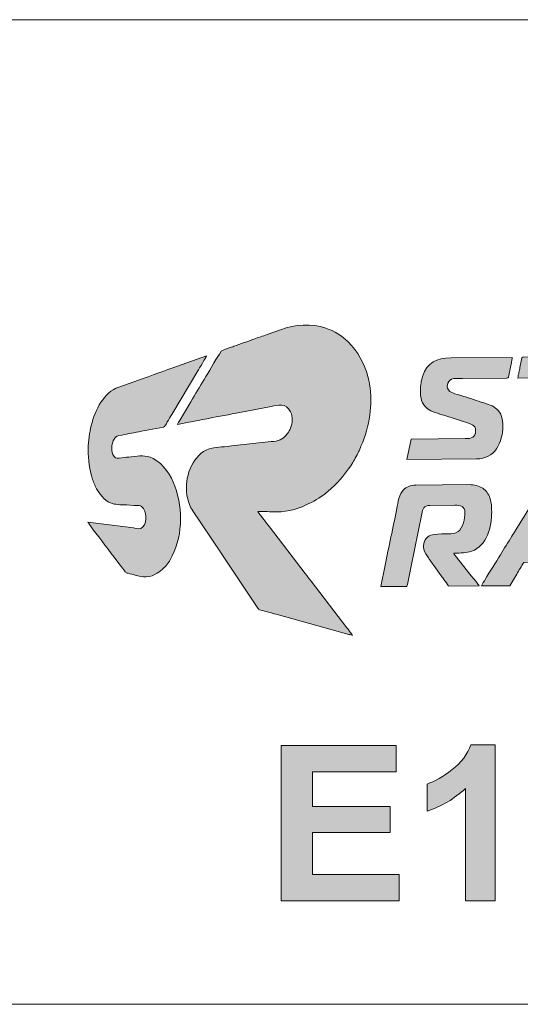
# Model space of a CAD drawing. Header units: millimetres. Extents: x 7 to 595, y -296 to -6.
# Tile 120 of 131: x 464 to 477, y -101 to -75. Entities that reach past the tile are written whole.
import ezdxf

# ---------------------------------------------------------------- set-up
doc = ezdxf.new("R2010")
doc.units = ezdxf.units.MM
doc.header["$MEASUREMENT"] = 0
doc.layers.add('Layer 1', color=7, linetype='Continuous', lineweight=0)

# ---------------------------------------------------------------- blocks, each defined once
blk = doc.blocks.new('Block_30')
at = {"layer": 'Layer 1', "color": 240, "lineweight": 0, "true_color": 0xed2224}
for points in [[(454.236, -75.032), (454.236, -75.032), (548.312, -75.032), (548.312, -75.032)], [(548.343, -101.032), (548.343, -101.032), (454.236, -101.032), (454.236, -101.032)]]:
    blk.add_open_spline(points, degree=3, dxfattribs=at)
blk = doc.blocks.new('Block_33')
at = {"layer": 'Layer 1', "true_color": 0x100d12, "transparency": 33554687}
h = blk.add_hatch(color=188, dxfattribs=at)
edge = h.paths.add_edge_path()
edge.add_spline(control_points=[(467.762, -85.721), (467.788, -85.708), (468.528, -85.572), (468.582, -85.561), (468.849, -85.507), (469.143, -85.459), (469.41, -85.403), (469.41, -85.403), (470.239, -85.245), (470.239, -85.245), (470.4, -85.216), (470.624, -85.136), (470.749, -85.385), (470.817, -85.523), (470.803, -85.684), (470.747, -85.821), (470.723, -85.877), (470.703, -85.911), (470.67, -85.958), (470.656, -85.98), (470.65, -85.981), (470.635, -85.999), (470.589, -86.055), (470.541, -86.09), (470.475, -86.123), (470.404, -86.159), (470.332, -86.166), (470.234, -86.173), (470.234, -86.173), (469.192, -86.286), (469.192, -86.286), (469.069, -86.303), (468.779, -86.325), (468.674, -86.345), (468.242, -86.428), (467.992, -86.956), (467.995, -87.392), (467.997, -87.564), (468.033, -87.701), (468.079, -87.83), (468.122, -87.951), (468.205, -88.06), (468.271, -88.158), (468.271, -88.158), (468.789, -88.934), (468.789, -88.934), (468.826, -88.988), (468.858, -89.036), (468.894, -89.092), (468.894, -89.092), (469.882, -90.568), (469.882, -90.568), (469.911, -90.613), (469.907, -90.606), (469.962, -90.62), (470.097, -90.656), (470.229, -90.694), (470.366, -90.733), (470.366, -90.733), (472.285, -91.264), (472.285, -91.264), (472.316, -91.272), (472.363, -91.283), (472.386, -91.294), (472.378, -91.264), (472.26, -91.122), (472.234, -91.087), (472.234, -91.087), (471.293, -89.861), (471.293, -89.861), (471.238, -89.789), (471.189, -89.726), (471.134, -89.654), (471.134, -89.654), (470.194, -88.428), (470.194, -88.428), (470.141, -88.358), (470.091, -88.295), (470.037, -88.225), (470.009, -88.188), (469.987, -88.159), (469.959, -88.123), (469.941, -88.098), (469.887, -88.039), (469.88, -88.015), (470.048, -88.013), (470.203, -88.033), (470.385, -88.032), (470.684, -88.029), (471.016, -87.922), (471.234, -87.811), (471.4, -87.726), (471.597, -87.609), (471.738, -87.484), (471.759, -87.465), (471.779, -87.448), (471.801, -87.43), (471.801, -87.43), (471.923, -87.317), (471.923, -87.317), (472.123, -87.114), (472.239, -86.967), (472.393, -86.723), (472.438, -86.653), (472.533, -86.479), (472.559, -86.413), (472.609, -86.286), (472.636, -86.245), (472.695, -86.08), (472.876, -85.568), (472.929, -84.991), (472.79, -84.45), (472.697, -84.09), (472.528, -83.798), (472.266, -83.54), (472.1, -83.376), (471.909, -83.254), (471.682, -83.178), (471.299, -83.051), (470.873, -83.073), (470.481, -83.218), (470.481, -83.218), (470.128, -83.344), (470.128, -83.344), (470.013, -83.39), (469.895, -83.422), (469.78, -83.468), (469.642, -83.524), (469.411, -83.595), (469.253, -83.656), (469.201, -83.676), (468.932, -83.758), (468.912, -83.786), (468.912, -83.786), (468.868, -83.86), (468.868, -83.86), (468.767, -84.015), (468.568, -84.358), (468.468, -84.529), (468.35, -84.729), (468.232, -84.919), (468.113, -85.12), (468.113, -85.12), (467.803, -85.638), (467.803, -85.638), (467.789, -85.663), (467.764, -85.69), (467.762, -85.721)], knot_values=[0, 0, 0, 0, 1, 1, 1, 2, 2, 2, 3, 3, 3, 4, 4, 4, 5, 5, 5, 6, 6, 6, 7, 7, 7, 8, 8, 8, 9, 9, 9, 10, 10, 10, 11, 11, 11, 12, 12, 12, 13, 13, 13, 14, 14, 14, 15, 15, 15, 16, 16, 16, 17, 17, 17, 18, 18, 18, 19, 19, 19, 20, 20, 20, 21, 21, 21, 22, 22, 22, 23, 23, 23, 24, 24, 24, 25, 25, 25, 26, 26, 26, 27, 27, 27, 28, 28, 28, 29, 29, 29, 30, 30, 30, 31, 31, 31, 32, 32, 32, 33, 33, 33, 34, 34, 34, 35, 35, 35, 36, 36, 36, 37, 37, 37, 38, 38, 38, 39, 39, 39, 40, 40, 40, 41, 41, 41, 42, 42, 42, 43, 43, 43, 44, 44, 44, 45, 45, 45, 46, 46, 46, 47, 47, 47, 48, 48, 48, 49, 49, 49, 49], degree=3, periodic=0)
h = blk.add_hatch(color=188, dxfattribs=at)
edge = h.paths.add_edge_path()
edge.add_spline(control_points=[(465.402, -86.367), (465.405, -86.685), (465.424, -86.894), (465.52, -87.174), (465.551, -87.266), (465.594, -87.368), (465.642, -87.447), (465.739, -87.603), (465.871, -87.766), (466.061, -87.816), (466.133, -87.835), (466.338, -87.847), (466.423, -87.846), (466.423, -87.846), (466.605, -87.856), (466.605, -87.856), (466.67, -87.865), (466.737, -87.851), (466.787, -87.873), (466.859, -87.904), (466.922, -88.03), (466.922, -88.133), (466.923, -88.239), (466.923, -88.351), (466.84, -88.436), (466.781, -88.497), (466.696, -88.468), (466.598, -88.454), (466.598, -88.454), (465.396, -88.303), (465.396, -88.303), (465.405, -88.337), (466.267, -89.463), (466.331, -89.547), (466.419, -89.662), (466.374, -89.625), (466.559, -89.678), (466.781, -89.741), (466.942, -89.792), (467.174, -89.678), (467.242, -89.645), (467.302, -89.601), (467.359, -89.552), (467.427, -89.495), (467.52, -89.375), (467.566, -89.296), (467.894, -88.742), (467.921, -87.975), (467.692, -87.352), (467.592, -87.08), (467.393, -86.755), (467.121, -86.622), (466.899, -86.514), (466.773, -86.552), (466.538, -86.574), (466.459, -86.581), (466.368, -86.595), (466.288, -86.602), (466.192, -86.611), (466.134, -86.637), (466.085, -86.566), (465.999, -86.44), (466.011, -86.23), (466.084, -86.106), (466.139, -86.014), (466.172, -86.023), (466.29, -85.999), (466.372, -85.983), (466.461, -85.968), (466.546, -85.95), (466.631, -85.933), (466.723, -85.915), (466.809, -85.901), (466.809, -85.901), (467.392, -85.789), (467.392, -85.789), (467.434, -85.778), (467.455, -85.718), (467.492, -85.654), (467.531, -85.589), (467.57, -85.525), (467.608, -85.46), (467.608, -85.46), (468.3, -84.302), (468.3, -84.302), (468.326, -84.258), (468.524, -83.935), (468.53, -83.911), (468.53, -83.911), (467.762, -84.183), (467.762, -84.183), (467.424, -84.298), (467.068, -84.435), (466.728, -84.55), (466.728, -84.55), (466.211, -84.734), (466.211, -84.734), (465.994, -84.807), (465.859, -84.952), (465.739, -85.134), (465.619, -85.317), (465.534, -85.539), (465.482, -85.753), (465.439, -85.933), (465.401, -86.146), (465.402, -86.367)], knot_values=[0, 0, 0, 0, 1, 1, 1, 2, 2, 2, 3, 3, 3, 4, 4, 4, 5, 5, 5, 6, 6, 6, 7, 7, 7, 8, 8, 8, 9, 9, 9, 10, 10, 10, 11, 11, 11, 12, 12, 12, 13, 13, 13, 14, 14, 14, 15, 15, 15, 16, 16, 16, 17, 17, 17, 18, 18, 18, 19, 19, 19, 20, 20, 20, 21, 21, 21, 22, 22, 22, 23, 23, 23, 24, 24, 24, 25, 25, 25, 26, 26, 26, 27, 27, 27, 28, 28, 28, 29, 29, 29, 30, 30, 30, 31, 31, 31, 32, 32, 32, 33, 33, 33, 34, 34, 34, 35, 35, 35, 35], degree=3, periodic=0)
h = blk.add_hatch(color=188, dxfattribs=at)
edge = h.paths.add_edge_path()
edge.add_spline(control_points=[(474.178, -84.81), (474.18, -85.025), (474.202, -85.179), (474.367, -85.308), (474.465, -85.384), (474.665, -85.436), (474.796, -85.479), (474.796, -85.479), (475.471, -85.698), (475.471, -85.698), (475.637, -85.751), (475.637, -85.801), (475.638, -85.899), (475.638, -85.965), (475.601, -86.027), (475.56, -86.055), (475.505, -86.094), (475.452, -86.094), (475.363, -86.094), (475.363, -86.094), (473.932, -86.105), (473.932, -86.105), (473.932, -86.105), (473.818, -86.645), (473.818, -86.645), (473.818, -86.645), (475.664, -86.632), (475.664, -86.632), (475.769, -86.631), (475.895, -86.593), (475.967, -86.56), (476.327, -86.396), (476.418, -85.783), (476.325, -85.514), (476.308, -85.465), (476.295, -85.435), (476.266, -85.393), (476.191, -85.284), (476.057, -85.215), (475.927, -85.173), (475.739, -85.112), (475.556, -85.055), (475.369, -84.994), (475.28, -84.965), (475.02, -84.896), (474.958, -84.847), (474.834, -84.749), (474.892, -84.583), (474.998, -84.527), (475.063, -84.493), (475.192, -84.505), (475.289, -84.505), (475.289, -84.505), (476.451, -84.497), (476.451, -84.497), (476.511, -84.497), (476.501, -84.488), (476.529, -84.341), (476.544, -84.264), (476.606, -84.003), (476.605, -83.949), (476.605, -83.949), (474.988, -83.961), (474.988, -83.961), (474.606, -83.963), (474.352, -84.081), (474.233, -84.453), (474.204, -84.543), (474.177, -84.694), (474.178, -84.81)], knot_values=[0, 0, 0, 0, 1, 1, 1, 2, 2, 2, 3, 3, 3, 4, 4, 4, 5, 5, 5, 6, 6, 6, 7, 7, 7, 8, 8, 8, 9, 9, 9, 10, 10, 10, 11, 11, 11, 12, 12, 12, 13, 13, 13, 14, 14, 14, 15, 15, 15, 16, 16, 16, 17, 17, 17, 18, 18, 18, 19, 19, 19, 20, 20, 20, 21, 21, 21, 22, 22, 22, 23, 23, 23, 23], degree=3, periodic=0)
h = blk.add_hatch(color=188, dxfattribs=at)
edge = h.paths.add_edge_path()
edge.add_spline(control_points=[(476.754, -84.494), (476.754, -84.494), (477.75, -84.487), (477.75, -84.487), (477.749, -84.513), (477.742, -84.531), (477.738, -84.551), (477.669, -84.881), (477.606, -85.225), (477.534, -85.55), (477.514, -85.64), (477.497, -85.723), (477.48, -85.813), (477.48, -85.813), (477.316, -86.619), (477.316, -86.619), (477.316, -86.619), (478.007, -86.614), (478.007, -86.614), (478.007, -86.614), (478.388, -84.752), (478.388, -84.752), (478.399, -84.701), (478.441, -84.52), (478.441, -84.482), (478.441, -84.482), (479.444, -84.474), (479.444, -84.474), (479.444, -84.474), (479.546, -83.984), (479.546, -83.984), (479.551, -83.962), (479.569, -83.927), (479.536, -83.928), (479.536, -83.928), (476.882, -83.947), (476.882, -83.947), (476.857, -83.947), (476.858, -83.976), (476.853, -84.001), (476.853, -84.001), (476.809, -84.212), (476.809, -84.212), (476.799, -84.261), (476.791, -84.303), (476.782, -84.349), (476.774, -84.39), (476.755, -84.452), (476.754, -84.494)], knot_values=[0, 0, 0, 0, 1, 1, 1, 2, 2, 2, 3, 3, 3, 4, 4, 4, 5, 5, 5, 6, 6, 6, 7, 7, 7, 8, 8, 8, 9, 9, 9, 10, 10, 10, 11, 11, 11, 12, 12, 12, 13, 13, 13, 14, 14, 14, 15, 15, 15, 16, 16, 16, 16], degree=3, periodic=0)
h = blk.add_hatch(color=188, dxfattribs=at)
edge = h.paths.add_edge_path()
edge.add_spline(control_points=[(473.13, -90.003), (473.13, -90.003), (473.774, -89.998), (473.774, -89.998), (473.834, -89.999), (473.822, -90.019), (473.851, -89.862), (473.874, -89.74), (473.9, -89.629), (473.924, -89.508), (473.924, -89.508), (474.216, -88.08), (474.216, -88.08), (474.241, -87.952), (474.268, -87.858), (474.428, -87.857), (474.428, -87.857), (475.085, -87.852), (475.085, -87.852), (475.241, -87.851), (475.355, -87.887), (475.356, -88.044), (475.357, -88.202), (475.301, -88.457), (475.173, -88.55), (475.036, -88.65), (474.806, -88.586), (474.545, -88.624), (474.407, -88.644), (474.317, -88.701), (474.282, -88.825), (474.267, -88.88), (474.252, -88.955), (474.268, -89.015), (474.286, -89.086), (474.346, -89.187), (474.388, -89.242), (474.407, -89.266), (474.418, -89.286), (474.437, -89.311), (474.472, -89.356), (474.503, -89.401), (474.535, -89.448), (474.535, -89.448), (474.729, -89.717), (474.729, -89.717), (474.759, -89.759), (474.914, -89.964), (474.921, -89.99), (474.921, -89.99), (475.73, -89.984), (475.73, -89.984), (475.721, -89.953), (475.552, -89.749), (475.522, -89.714), (475.522, -89.714), (475.098, -89.177), (475.098, -89.177), (475.078, -89.151), (475.067, -89.15), (475.06, -89.118), (475.243, -89.116), (475.394, -89.118), (475.532, -89.068), (475.933, -88.926), (476.064, -88.416), (476.061, -88.032), (476.06, -87.881), (476.064, -87.807), (476.014, -87.661), (475.979, -87.556), (475.914, -87.465), (475.826, -87.407), (475.728, -87.343), (475.599, -87.309), (475.468, -87.31), (475.468, -87.31), (474.058, -87.32), (474.058, -87.32), (473.989, -87.321), (473.92, -87.337), (473.871, -87.355), (473.812, -87.377), (473.772, -87.405), (473.732, -87.445), (473.617, -87.562), (473.587, -87.767), (473.554, -87.942), (473.462, -88.433), (473.338, -88.95), (473.247, -89.438), (473.247, -89.438), (473.13, -90.003), (473.13, -90.003)], knot_values=[0, 0, 0, 0, 1, 1, 1, 2, 2, 2, 3, 3, 3, 4, 4, 4, 5, 5, 5, 6, 6, 6, 7, 7, 7, 8, 8, 8, 9, 9, 9, 10, 10, 10, 11, 11, 11, 12, 12, 12, 13, 13, 13, 14, 14, 14, 15, 15, 15, 16, 16, 16, 17, 17, 17, 18, 18, 18, 19, 19, 19, 20, 20, 20, 21, 21, 21, 22, 22, 22, 23, 23, 23, 24, 24, 24, 25, 25, 25, 26, 26, 26, 27, 27, 27, 28, 28, 28, 29, 29, 29, 30, 30, 30, 31, 31, 31, 31], degree=3, periodic=0)
h = blk.add_hatch(color=188, dxfattribs=at)
edge = h.paths.add_edge_path()
edge.add_spline(control_points=[(475.792, -89.983), (475.792, -89.983), (476.545, -89.978), (476.545, -89.978), (476.545, -89.978), (476.723, -89.673), (476.723, -89.673), (476.753, -89.622), (476.783, -89.575), (476.814, -89.522), (476.845, -89.468), (476.875, -89.416), (476.907, -89.367), (476.907, -89.367), (478.027, -89.359), (478.027, -89.359), (478.027, -89.359), (478.142, -89.966), (478.142, -89.966), (478.142, -89.966), (478.827, -89.961), (478.827, -89.961), (478.826, -89.897), (478.495, -88.388), (478.459, -88.211), (478.422, -88.033), (478.362, -87.733), (478.319, -87.559), (478.3, -87.486), (478.276, -87.424), (478.229, -87.378), (478.177, -87.328), (478.146, -87.302), (478.064, -87.281), (477.901, -87.24), (477.563, -87.256), (477.424, -87.391), (477.288, -87.523), (477.309, -87.523), (477.199, -87.692), (477.199, -87.692), (476.696, -88.506), (476.696, -88.506), (476.662, -88.565), (476.628, -88.614), (476.593, -88.673), (476.504, -88.827), (476.383, -89.004), (476.293, -89.159), (476.172, -89.367), (476.01, -89.604), (475.89, -89.812), (475.872, -89.842), (475.794, -89.952), (475.792, -89.983)], knot_values=[0, 0, 0, 0, 1, 1, 1, 2, 2, 2, 3, 3, 3, 4, 4, 4, 5, 5, 5, 6, 6, 6, 7, 7, 7, 8, 8, 8, 9, 9, 9, 10, 10, 10, 11, 11, 11, 12, 12, 12, 13, 13, 13, 14, 14, 14, 15, 15, 15, 16, 16, 16, 17, 17, 17, 18, 18, 18, 18], degree=3, periodic=0)
edge = h.paths.add_edge_path()
edge.add_spline(control_points=[(477.782, -87.909), (477.782, -87.909), (477.807, -88.022), (477.807, -88.022), (477.815, -88.065), (477.823, -88.103), (477.83, -88.138), (477.83, -88.138), (477.944, -88.719), (477.944, -88.719), (477.949, -88.745), (477.961, -88.819), (477.968, -88.834), (477.968, -88.834), (477.187, -88.839), (477.187, -88.839), (477.234, -88.749), (477.341, -88.583), (477.398, -88.485), (477.411, -88.463), (477.422, -88.448), (477.435, -88.425), (477.448, -88.403), (477.457, -88.386), (477.471, -88.364), (477.471, -88.364), (477.687, -88.008), (477.687, -88.008), (477.701, -87.986), (477.707, -87.967), (477.722, -87.946), (477.739, -87.923), (477.747, -87.91), (477.782, -87.909), (477.782, -87.909), (477.782, -87.909), (477.782, -87.909)], knot_values=[0, 0, 0, 0, 1, 1, 1, 2, 2, 2, 3, 3, 3, 4, 4, 4, 5, 5, 5, 6, 6, 6, 7, 7, 7, 8, 8, 8, 9, 9, 9, 10, 10, 10, 11, 11, 11, 12, 12, 12, 12], degree=3, periodic=0)
at = {"layer": 'Layer 1'}
for points, knots in [([(467.762, -85.721), (467.788, -85.708), (468.528, -85.572), (468.582, -85.561), (468.849, -85.507), (469.143, -85.459), (469.41, -85.403), (469.41, -85.403), (470.239, -85.245), (470.239, -85.245), (470.4, -85.216), (470.624, -85.136), (470.749, -85.385), (470.817, -85.523), (470.803, -85.684), (470.747, -85.821), (470.723, -85.877), (470.703, -85.911), (470.67, -85.958), (470.656, -85.98), (470.65, -85.981), (470.635, -85.999), (470.589, -86.055), (470.541, -86.09), (470.475, -86.123), (470.404, -86.159), (470.332, -86.166), (470.234, -86.173), (470.234, -86.173), (469.192, -86.286), (469.192, -86.286), (469.069, -86.303), (468.779, -86.325), (468.674, -86.345), (468.242, -86.428), (467.992, -86.956), (467.995, -87.392), (467.997, -87.564), (468.033, -87.701), (468.079, -87.83), (468.122, -87.951), (468.205, -88.06), (468.271, -88.158), (468.271, -88.158), (468.789, -88.934), (468.789, -88.934), (468.826, -88.988), (468.858, -89.036), (468.894, -89.092), (468.894, -89.092), (469.882, -90.568), (469.882, -90.568), (469.911, -90.613), (469.907, -90.606), (469.962, -90.62), (470.097, -90.656), (470.229, -90.694), (470.366, -90.733), (470.366, -90.733), (472.285, -91.264), (472.285, -91.264), (472.316, -91.272), (472.363, -91.283), (472.386, -91.294), (472.378, -91.264), (472.26, -91.122), (472.234, -91.087), (472.234, -91.087), (471.293, -89.861), (471.293, -89.861), (471.238, -89.789), (471.189, -89.726), (471.134, -89.654), (471.134, -89.654), (470.194, -88.428), (470.194, -88.428), (470.141, -88.358), (470.091, -88.295), (470.037, -88.225), (470.009, -88.188), (469.987, -88.159), (469.959, -88.123), (469.941, -88.098), (469.887, -88.039), (469.88, -88.015), (470.048, -88.013), (470.203, -88.033), (470.385, -88.032), (470.684, -88.029), (471.016, -87.922), (471.234, -87.811), (471.4, -87.726), (471.597, -87.609), (471.738, -87.484), (471.759, -87.465), (471.779, -87.448), (471.801, -87.43), (471.801, -87.43), (471.923, -87.317), (471.923, -87.317), (472.123, -87.114), (472.239, -86.967), (472.393, -86.723), (472.438, -86.653), (472.533, -86.479), (472.559, -86.413), (472.609, -86.286), (472.636, -86.245), (472.695, -86.08), (472.876, -85.568), (472.929, -84.991), (472.79, -84.45), (472.697, -84.09), (472.528, -83.798), (472.266, -83.54), (472.1, -83.376), (471.909, -83.254), (471.682, -83.178), (471.299, -83.051), (470.873, -83.073), (470.481, -83.218), (470.481, -83.218), (470.128, -83.344), (470.128, -83.344), (470.013, -83.39), (469.895, -83.422), (469.78, -83.468), (469.642, -83.524), (469.411, -83.595), (469.253, -83.656), (469.201, -83.676), (468.932, -83.758), (468.912, -83.786), (468.912, -83.786), (468.868, -83.86), (468.868, -83.86), (468.767, -84.015), (468.568, -84.358), (468.468, -84.529), (468.35, -84.729), (468.232, -84.919), (468.113, -85.12), (468.113, -85.12), (467.803, -85.638), (467.803, -85.638), (467.789, -85.663), (467.764, -85.69), (467.762, -85.721)], [0, 0, 0, 0, 1, 1, 1, 2, 2, 2, 3, 3, 3, 4, 4, 4, 5, 5, 5, 6, 6, 6, 7, 7, 7, 8, 8, 8, 9, 9, 9, 10, 10, 10, 11, 11, 11, 12, 12, 12, 13, 13, 13, 14, 14, 14, 15, 15, 15, 16, 16, 16, 17, 17, 17, 18, 18, 18, 19, 19, 19, 20, 20, 20, 21, 21, 21, 22, 22, 22, 23, 23, 23, 24, 24, 24, 25, 25, 25, 26, 26, 26, 27, 27, 27, 28, 28, 28, 29, 29, 29, 30, 30, 30, 31, 31, 31, 32, 32, 32, 33, 33, 33, 34, 34, 34, 35, 35, 35, 36, 36, 36, 37, 37, 37, 38, 38, 38, 39, 39, 39, 40, 40, 40, 41, 41, 41, 42, 42, 42, 43, 43, 43, 44, 44, 44, 45, 45, 45, 46, 46, 46, 47, 47, 47, 48, 48, 48, 49, 49, 49, 49]), ([(465.402, -86.367), (465.405, -86.685), (465.424, -86.894), (465.52, -87.174), (465.551, -87.266), (465.594, -87.368), (465.642, -87.447), (465.739, -87.603), (465.871, -87.766), (466.061, -87.816), (466.133, -87.835), (466.338, -87.847), (466.423, -87.846), (466.423, -87.846), (466.605, -87.856), (466.605, -87.856), (466.67, -87.865), (466.737, -87.851), (466.787, -87.873), (466.859, -87.904), (466.922, -88.03), (466.922, -88.133), (466.923, -88.239), (466.923, -88.351), (466.84, -88.436), (466.781, -88.497), (466.696, -88.468), (466.598, -88.454), (466.598, -88.454), (465.396, -88.303), (465.396, -88.303), (465.405, -88.337), (466.267, -89.463), (466.331, -89.547), (466.419, -89.662), (466.374, -89.625), (466.559, -89.678), (466.781, -89.741), (466.942, -89.792), (467.174, -89.678), (467.242, -89.645), (467.302, -89.601), (467.359, -89.552), (467.427, -89.495), (467.52, -89.375), (467.566, -89.296), (467.894, -88.742), (467.921, -87.975), (467.692, -87.352), (467.592, -87.08), (467.393, -86.755), (467.121, -86.622), (466.899, -86.514), (466.773, -86.552), (466.538, -86.574), (466.459, -86.581), (466.368, -86.595), (466.288, -86.602), (466.192, -86.611), (466.134, -86.637), (466.085, -86.566), (465.999, -86.44), (466.011, -86.23), (466.084, -86.106), (466.139, -86.014), (466.172, -86.023), (466.29, -85.999), (466.372, -85.983), (466.461, -85.968), (466.546, -85.95), (466.631, -85.933), (466.723, -85.915), (466.809, -85.901), (466.809, -85.901), (467.392, -85.789), (467.392, -85.789), (467.434, -85.778), (467.455, -85.718), (467.492, -85.654), (467.531, -85.589), (467.57, -85.525), (467.608, -85.46), (467.608, -85.46), (468.3, -84.302), (468.3, -84.302), (468.326, -84.258), (468.524, -83.935), (468.53, -83.911), (468.53, -83.911), (467.762, -84.183), (467.762, -84.183), (467.424, -84.298), (467.068, -84.435), (466.728, -84.55), (466.728, -84.55), (466.211, -84.734), (466.211, -84.734), (465.994, -84.807), (465.859, -84.952), (465.739, -85.134), (465.619, -85.317), (465.534, -85.539), (465.482, -85.753), (465.439, -85.933), (465.401, -86.146), (465.402, -86.367)], [0, 0, 0, 0, 1, 1, 1, 2, 2, 2, 3, 3, 3, 4, 4, 4, 5, 5, 5, 6, 6, 6, 7, 7, 7, 8, 8, 8, 9, 9, 9, 10, 10, 10, 11, 11, 11, 12, 12, 12, 13, 13, 13, 14, 14, 14, 15, 15, 15, 16, 16, 16, 17, 17, 17, 18, 18, 18, 19, 19, 19, 20, 20, 20, 21, 21, 21, 22, 22, 22, 23, 23, 23, 24, 24, 24, 25, 25, 25, 26, 26, 26, 27, 27, 27, 28, 28, 28, 29, 29, 29, 30, 30, 30, 31, 31, 31, 32, 32, 32, 33, 33, 33, 34, 34, 34, 35, 35, 35, 35]), ([(474.178, -84.81), (474.18, -85.025), (474.202, -85.179), (474.367, -85.308), (474.465, -85.384), (474.665, -85.436), (474.796, -85.479), (474.796, -85.479), (475.471, -85.698), (475.471, -85.698), (475.637, -85.751), (475.637, -85.801), (475.638, -85.899), (475.638, -85.965), (475.601, -86.027), (475.56, -86.055), (475.505, -86.094), (475.452, -86.094), (475.363, -86.094), (475.363, -86.094), (473.932, -86.105), (473.932, -86.105), (473.932, -86.105), (473.818, -86.645), (473.818, -86.645), (473.818, -86.645), (475.664, -86.632), (475.664, -86.632), (475.769, -86.631), (475.895, -86.593), (475.967, -86.56), (476.327, -86.396), (476.418, -85.783), (476.325, -85.514), (476.308, -85.465), (476.295, -85.435), (476.266, -85.393), (476.191, -85.284), (476.057, -85.215), (475.927, -85.173), (475.739, -85.112), (475.556, -85.055), (475.369, -84.994), (475.28, -84.965), (475.02, -84.896), (474.958, -84.847), (474.834, -84.749), (474.892, -84.583), (474.998, -84.527), (475.063, -84.493), (475.192, -84.505), (475.289, -84.505), (475.289, -84.505), (476.451, -84.497), (476.451, -84.497), (476.511, -84.497), (476.501, -84.488), (476.529, -84.341), (476.544, -84.264), (476.606, -84.003), (476.605, -83.949), (476.605, -83.949), (474.988, -83.961), (474.988, -83.961), (474.606, -83.963), (474.352, -84.081), (474.233, -84.453), (474.204, -84.543), (474.177, -84.694), (474.178, -84.81)], [0, 0, 0, 0, 1, 1, 1, 2, 2, 2, 3, 3, 3, 4, 4, 4, 5, 5, 5, 6, 6, 6, 7, 7, 7, 8, 8, 8, 9, 9, 9, 10, 10, 10, 11, 11, 11, 12, 12, 12, 13, 13, 13, 14, 14, 14, 15, 15, 15, 16, 16, 16, 17, 17, 17, 18, 18, 18, 19, 19, 19, 20, 20, 20, 21, 21, 21, 22, 22, 22, 23, 23, 23, 23]), ([(476.754, -84.494), (476.754, -84.494), (477.75, -84.487), (477.75, -84.487), (477.749, -84.513), (477.742, -84.531), (477.738, -84.551), (477.669, -84.881), (477.606, -85.225), (477.534, -85.55), (477.514, -85.64), (477.497, -85.723), (477.48, -85.813), (477.48, -85.813), (477.316, -86.619), (477.316, -86.619), (477.316, -86.619), (478.007, -86.614), (478.007, -86.614), (478.007, -86.614), (478.388, -84.752), (478.388, -84.752), (478.399, -84.701), (478.441, -84.52), (478.441, -84.482), (478.441, -84.482), (479.444, -84.474), (479.444, -84.474), (479.444, -84.474), (479.546, -83.984), (479.546, -83.984), (479.551, -83.962), (479.569, -83.927), (479.536, -83.928), (479.536, -83.928), (476.882, -83.947), (476.882, -83.947), (476.857, -83.947), (476.858, -83.976), (476.853, -84.001), (476.853, -84.001), (476.809, -84.212), (476.809, -84.212), (476.799, -84.261), (476.791, -84.303), (476.782, -84.349), (476.774, -84.39), (476.755, -84.452), (476.754, -84.494)], [0, 0, 0, 0, 1, 1, 1, 2, 2, 2, 3, 3, 3, 4, 4, 4, 5, 5, 5, 6, 6, 6, 7, 7, 7, 8, 8, 8, 9, 9, 9, 10, 10, 10, 11, 11, 11, 12, 12, 12, 13, 13, 13, 14, 14, 14, 15, 15, 15, 16, 16, 16, 16]), ([(473.13, -90.003), (473.13, -90.003), (473.774, -89.998), (473.774, -89.998), (473.834, -89.999), (473.822, -90.019), (473.851, -89.862), (473.874, -89.74), (473.9, -89.629), (473.924, -89.508), (473.924, -89.508), (474.216, -88.08), (474.216, -88.08), (474.241, -87.952), (474.268, -87.858), (474.428, -87.857), (474.428, -87.857), (475.085, -87.852), (475.085, -87.852), (475.241, -87.851), (475.355, -87.887), (475.356, -88.044), (475.357, -88.202), (475.301, -88.457), (475.173, -88.55), (475.036, -88.65), (474.806, -88.586), (474.545, -88.624), (474.407, -88.644), (474.317, -88.701), (474.282, -88.825), (474.267, -88.88), (474.252, -88.955), (474.268, -89.015), (474.286, -89.086), (474.346, -89.187), (474.388, -89.242), (474.407, -89.266), (474.418, -89.286), (474.437, -89.311), (474.472, -89.356), (474.503, -89.401), (474.535, -89.448), (474.535, -89.448), (474.729, -89.717), (474.729, -89.717), (474.759, -89.759), (474.914, -89.964), (474.921, -89.99), (474.921, -89.99), (475.73, -89.984), (475.73, -89.984), (475.721, -89.953), (475.552, -89.749), (475.522, -89.714), (475.522, -89.714), (475.098, -89.177), (475.098, -89.177), (475.078, -89.151), (475.067, -89.15), (475.06, -89.118), (475.243, -89.116), (475.394, -89.118), (475.532, -89.068), (475.933, -88.926), (476.064, -88.416), (476.061, -88.032), (476.06, -87.881), (476.064, -87.807), (476.014, -87.661), (475.979, -87.556), (475.914, -87.465), (475.826, -87.407), (475.728, -87.343), (475.599, -87.309), (475.468, -87.31), (475.468, -87.31), (474.058, -87.32), (474.058, -87.32), (473.989, -87.321), (473.92, -87.337), (473.871, -87.355), (473.812, -87.377), (473.772, -87.405), (473.732, -87.445), (473.617, -87.562), (473.587, -87.767), (473.554, -87.942), (473.462, -88.433), (473.338, -88.95), (473.247, -89.438), (473.247, -89.438), (473.13, -90.003), (473.13, -90.003)], [0, 0, 0, 0, 1, 1, 1, 2, 2, 2, 3, 3, 3, 4, 4, 4, 5, 5, 5, 6, 6, 6, 7, 7, 7, 8, 8, 8, 9, 9, 9, 10, 10, 10, 11, 11, 11, 12, 12, 12, 13, 13, 13, 14, 14, 14, 15, 15, 15, 16, 16, 16, 17, 17, 17, 18, 18, 18, 19, 19, 19, 20, 20, 20, 21, 21, 21, 22, 22, 22, 23, 23, 23, 24, 24, 24, 25, 25, 25, 26, 26, 26, 27, 27, 27, 28, 28, 28, 29, 29, 29, 30, 30, 30, 31, 31, 31, 31]), ([(475.792, -89.983), (475.792, -89.983), (476.545, -89.978), (476.545, -89.978), (476.545, -89.978), (476.723, -89.673), (476.723, -89.673), (476.753, -89.622), (476.783, -89.575), (476.814, -89.522), (476.845, -89.468), (476.875, -89.416), (476.907, -89.367), (476.907, -89.367), (478.027, -89.359), (478.027, -89.359), (478.027, -89.359), (478.142, -89.966), (478.142, -89.966), (478.142, -89.966), (478.827, -89.961), (478.827, -89.961), (478.826, -89.897), (478.495, -88.388), (478.459, -88.211), (478.422, -88.033), (478.362, -87.733), (478.319, -87.559), (478.3, -87.486), (478.276, -87.424), (478.229, -87.378), (478.177, -87.328), (478.146, -87.302), (478.064, -87.281), (477.901, -87.24), (477.563, -87.256), (477.424, -87.391), (477.288, -87.523), (477.309, -87.523), (477.199, -87.692), (477.199, -87.692), (476.696, -88.506), (476.696, -88.506), (476.662, -88.565), (476.628, -88.614), (476.593, -88.673), (476.504, -88.827), (476.383, -89.004), (476.293, -89.159), (476.172, -89.367), (476.01, -89.604), (475.89, -89.812), (475.872, -89.842), (475.794, -89.952), (475.792, -89.983)], [0, 0, 0, 0, 1, 1, 1, 2, 2, 2, 3, 3, 3, 4, 4, 4, 5, 5, 5, 6, 6, 6, 7, 7, 7, 8, 8, 8, 9, 9, 9, 10, 10, 10, 11, 11, 11, 12, 12, 12, 13, 13, 13, 14, 14, 14, 15, 15, 15, 16, 16, 16, 17, 17, 17, 18, 18, 18, 18])]:
    blk.add_open_spline(points, degree=3, knots=knots, dxfattribs=at)
blk = doc.blocks.new('Block_32')
at = {"layer": 'Layer 1'}
blk.add_blockref('Block_33', (0, 0), dxfattribs=at)
blk = doc.blocks.new('Block_28')
at = {"layer": 'Layer 1', "true_color": 0x010101, "transparency": 33554687}
blk.add_hatch(color=18, dxfattribs=at).paths.add_polyline_path([(470.5, -98.301), (470.5, -94.202), (473.535, -94.202), (473.535, -94.895), (471.331, -94.895), (471.331, -95.805), (473.38, -95.805), (473.38, -96.498), (471.331, -96.498), (471.331, -97.608), (473.615, -97.608), (473.615, -98.301)])
h = blk.add_hatch(color=18, dxfattribs=at)
edge = h.paths.add_edge_path()
edge.add_spline(control_points=[(476.151, -98.301), (476.151, -98.301), (475.367, -98.301), (475.367, -98.301), (475.367, -98.301), (475.367, -95.333), (475.367, -95.333), (475.08, -95.603), (474.743, -95.802), (474.353, -95.931), (474.353, -95.931), (474.353, -95.215), (474.353, -95.215), (474.558, -95.148), (474.781, -95.021), (475.02, -94.833), (475.261, -94.646), (475.425, -94.428), (475.515, -94.179), (475.515, -94.179), (476.151, -94.179), (476.151, -94.179), (476.151, -94.179), (476.151, -98.301), (476.151, -98.301)], knot_values=[0, 0, 0, 0, 1, 1, 1, 2, 2, 2, 3, 3, 3, 4, 4, 4, 5, 5, 5, 6, 6, 6, 7, 7, 7, 8, 8, 8, 8], degree=3, periodic=0)
at = {"layer": 'Layer 1'}
blk.add_lwpolyline([(470.5, -98.301), (470.5, -94.202), (473.535, -94.202), (473.535, -94.895), (471.331, -94.895), (471.331, -95.805), (473.38, -95.805), (473.38, -96.498), (471.331, -96.498), (471.331, -97.608), (473.615, -97.608), (473.615, -98.301)], close=True, dxfattribs=at)
blk.add_open_spline([(476.151, -98.301), (476.151, -98.301), (475.367, -98.301), (475.367, -98.301), (475.367, -98.301), (475.367, -95.333), (475.367, -95.333), (475.08, -95.603), (474.743, -95.802), (474.353, -95.931), (474.353, -95.931), (474.353, -95.215), (474.353, -95.215), (474.558, -95.148), (474.781, -95.021), (475.02, -94.833), (475.261, -94.646), (475.425, -94.428), (475.515, -94.179), (475.515, -94.179), (476.151, -94.179), (476.151, -94.179), (476.151, -94.179), (476.151, -98.301), (476.151, -98.301)], degree=3, knots=[0, 0, 0, 0, 1, 1, 1, 2, 2, 2, 3, 3, 3, 4, 4, 4, 5, 5, 5, 6, 6, 6, 7, 7, 7, 8, 8, 8, 8], dxfattribs=at)
for name in ['Block_30', 'Block_32']:
    blk.add_blockref(name, (0, 0), dxfattribs=at)

msp = doc.modelspace()

# ---------------------------------------------------------------- block references
at = {"layer": 'Layer 1'}
msp.add_blockref('Block_28', (0, 0), dxfattribs=at)

doc.saveas('drawing.dxf')
